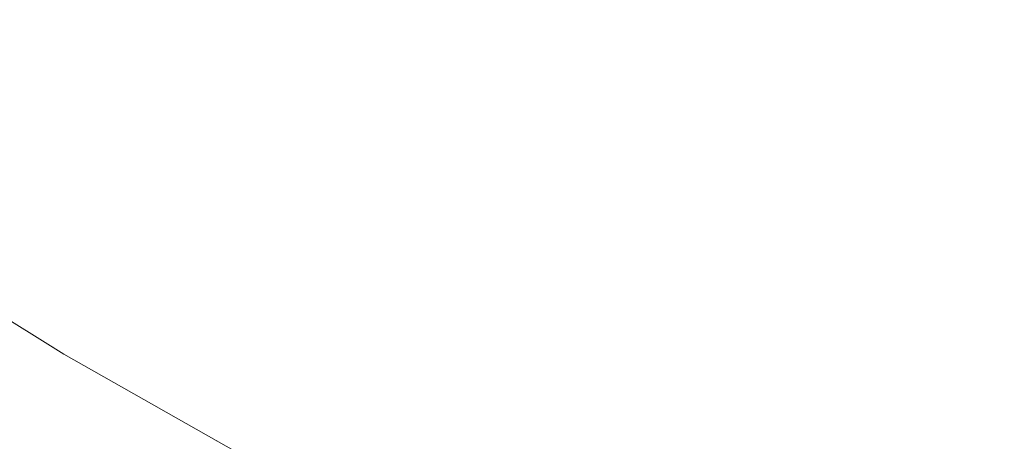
# Model space of a CAD drawing. Header units: centimetres. Extents: x -21.6 to 22.7, y 4.2 to 6.
# Tile 100 of 256: x -6.6176 to -6.5907, y 4.5185 to 4.53. Entities that reach past the tile are written whole.
import ezdxf

# ---------------------------------------------------------------- set-up
doc = ezdxf.new("R2010")
doc.units = ezdxf.units.CM
doc.header["$LTSCALE"] = 2.54
doc.layers.add('Lucido design-1', color=7, linetype='Continuous')

# ---------------------------------------------------------------- blocks, each defined once
blk = doc.blocks.new('Gruppo-3-1')
at = {"color": 7, "linetype": 'Continuous', "lineweight": 9}
blk.add_3dface([(-21.503423, 5.900212, -2276.22217), (-21.503423, 4.300212, -2276.22217), (22.630348, 4.300212, -2276.22217), (22.630348, 5.900212, -2276.22217)], dxfattribs=at)
for points, invisible_edges in [([(-6.612119, 4.532116, -2276.674006), (-6.611657, 4.533238, -2276.671794), (-6.607502, 4.530851, -2276.671794), (-6.607936, 4.529713, -2276.674006)], 15), ([(-6.607046, 4.532043, -2276.669608), (-6.60657, 4.53329, -2276.667449), (-6.602391, 4.531071, -2276.667449), (-6.602836, 4.529807, -2276.669608)], 15), ([(-6.592562, 4.531262, -2276.661164), (-6.592991, 4.529806, -2276.663225), (-6.597254, 4.531711, -2276.663225), (-6.596789, 4.533151, -2276.661164)], 15), ([(-6.592562, 4.531262, -2276.661164), (-6.592118, 4.532771, -2276.65914), (-6.587861, 4.531044, -2276.65914), (-6.588266, 4.52952, -2276.661164)], 15), ([(-6.612977, 4.530036, -2276.678496), (-6.613371, 4.529079, -2276.680769), (-6.617538, 4.531658, -2276.680769), (-6.617121, 4.532601, -2276.678496)], 15), ([(-6.597703, 4.530324, -2276.665321), (-6.598133, 4.52899, -2276.667449), (-6.602391, 4.531071, -2276.667449), (-6.601927, 4.532388, -2276.665321)], 15), ([(-6.607936, 4.529713, -2276.674006), (-6.60835, 4.52863, -2276.676241), (-6.612559, 4.531049, -2276.676241), (-6.612119, 4.532116, -2276.674006)], 15), ([(-6.602836, 4.529807, -2276.669608), (-6.603262, 4.528599, -2276.671794), (-6.607502, 4.530851, -2276.671794), (-6.607046, 4.532043, -2276.669608)], 15), ([(-6.617932, 4.53077, -2276.683058), (-6.617538, 4.531658, -2276.680769), (-6.613371, 4.529079, -2276.680769), (-6.613743, 4.528177, -2276.683058)], 15), ([(-6.597703, 4.530324, -2276.665321), (-6.597254, 4.531711, -2276.663225), (-6.592991, 4.529806, -2276.663225), (-6.593404, 4.528403, -2276.665321)], 15), ([(-6.612977, 4.530036, -2276.678496), (-6.612559, 4.531049, -2276.676241), (-6.60835, 4.52863, -2276.676241), (-6.608742, 4.527603, -2276.678496)], 15), ([(-6.602836, 4.529807, -2276.669608), (-6.602391, 4.531071, -2276.667449), (-6.598133, 4.52899, -2276.667449), (-6.598547, 4.527711, -2276.669608)], 15), ([(-6.588266, 4.52952, -2276.661164), (-6.588658, 4.528048, -2276.663225), (-6.592991, 4.529806, -2276.663225), (-6.592562, 4.531262, -2276.661164)], 15), ([(-6.613743, 4.528177, -2276.683058), (-6.614092, 4.52733, -2276.68536), (-6.618302, 4.529937, -2276.68536), (-6.617932, 4.53077, -2276.683058)], 15), ([(-6.607936, 4.529713, -2276.674006), (-6.607502, 4.530851, -2276.671794), (-6.603262, 4.528599, -2276.671794), (-6.603668, 4.527445, -2276.674006)], 15), ([(-6.593404, 4.528403, -2276.665321), (-6.593801, 4.527054, -2276.667449), (-6.598133, 4.52899, -2276.667449), (-6.597703, 4.530324, -2276.665321)], 15), ([(-6.608742, 4.527603, -2276.678496), (-6.609113, 4.526632, -2276.680769), (-6.613371, 4.529079, -2276.680769), (-6.612977, 4.530036, -2276.678496)], 15), ([(-6.618647, 4.529158, -2276.687674), (-6.618302, 4.529937, -2276.68536), (-6.614092, 4.52733, -2276.68536), (-6.614418, 4.52654, -2276.687674)], 15), ([(-6.603668, 4.527445, -2276.674006), (-6.604055, 4.526348, -2276.676241), (-6.60835, 4.52863, -2276.676241), (-6.607936, 4.529713, -2276.674006)], 15), ([(-6.598547, 4.527711, -2276.669608), (-6.598942, 4.526488, -2276.671794), (-6.603262, 4.528599, -2276.671794), (-6.602836, 4.529807, -2276.669608)], 15), ([(-6.593404, 4.528403, -2276.665321), (-6.592991, 4.529806, -2276.663225), (-6.588658, 4.528048, -2276.663225), (-6.589035, 4.526631, -2276.665321)], 15), ([(-6.614418, 4.52654, -2276.687674), (-6.614721, 4.525804, -2276.689995), (-6.618968, 4.528433, -2276.689995), (-6.618647, 4.529158, -2276.687674)], 15), ([(-6.613743, 4.528177, -2276.683058), (-6.613371, 4.529079, -2276.680769), (-6.609113, 4.526632, -2276.680769), (-6.609462, 4.525717, -2276.683058)], 15), ([(-6.598547, 4.527711, -2276.669608), (-6.598133, 4.52899, -2276.667449), (-6.593801, 4.527054, -2276.667449), (-6.594181, 4.525761, -2276.669608)], 15), ([(-6.608742, 4.527603, -2276.678496), (-6.60835, 4.52863, -2276.676241), (-6.604055, 4.526348, -2276.676241), (-6.604421, 4.525307, -2276.678496)], 15), ([(-6.603668, 4.527445, -2276.674006), (-6.603262, 4.528599, -2276.671794), (-6.598942, 4.526488, -2276.671794), (-6.599319, 4.52532, -2276.674006)], 15), ([(-6.619265, 4.527763, -2276.692323), (-6.618968, 4.528433, -2276.689995), (-6.614721, 4.525804, -2276.689995), (-6.615002, 4.525124, -2276.692323)], 15), ([(-6.589035, 4.526631, -2276.665321), (-6.589398, 4.525268, -2276.667449), (-6.593801, 4.527054, -2276.667449), (-6.593404, 4.528403, -2276.665321)], 15), ([(-6.609462, 4.525717, -2276.683058), (-6.60979, 4.524858, -2276.68536), (-6.614092, 4.52733, -2276.68536), (-6.613743, 4.528177, -2276.683058)], 15), ([(-6.615002, 4.525124, -2276.692323), (-6.615259, 4.524499, -2276.694654), (-6.619538, 4.527147, -2276.694654), (-6.619265, 4.527763, -2276.692323)], 15), ([(-6.604421, 4.525307, -2276.678496), (-6.604768, 4.524324, -2276.680769), (-6.609113, 4.526632, -2276.680769), (-6.608742, 4.527603, -2276.678496)], 15), ([(-6.594181, 4.525761, -2276.669608), (-6.594546, 4.524524, -2276.671794), (-6.598942, 4.526488, -2276.671794), (-6.598547, 4.527711, -2276.669608)], 15), ([(-6.614418, 4.52654, -2276.687674), (-6.614092, 4.52733, -2276.68536), (-6.60979, 4.524858, -2276.68536), (-6.610096, 4.524056, -2276.687674)], 15), ([(-6.599319, 4.52532, -2276.674006), (-6.599678, 4.52421, -2276.676241), (-6.604055, 4.526348, -2276.676241), (-6.603668, 4.527445, -2276.674006)], 15), ([(-6.619787, 4.526585, -2276.696987), (-6.619538, 4.527147, -2276.694654), (-6.615259, 4.524499, -2276.694654), (-6.615495, 4.523928, -2276.696987)], 15), ([(-6.594181, 4.525761, -2276.669608), (-6.593801, 4.527054, -2276.667449), (-6.589398, 4.525268, -2276.667449), (-6.589746, 4.523962, -2276.669608)], 15), ([(-6.615495, 4.523928, -2276.696987), (-6.615708, 4.523411, -2276.699319), (-6.620013, 4.526076, -2276.699319), (-6.619787, 4.526585, -2276.696987)], 15), ([(-6.610096, 4.524056, -2276.687674), (-6.610381, 4.52331, -2276.689995), (-6.614721, 4.525804, -2276.689995), (-6.614418, 4.52654, -2276.687674)], 15), ([(-6.609462, 4.525717, -2276.683058), (-6.609113, 4.526632, -2276.680769), (-6.604768, 4.524324, -2276.680769), (-6.605094, 4.523397, -2276.683058)], 15), ([(-6.599319, 4.52532, -2276.674006), (-6.598942, 4.526488, -2276.671794), (-6.594546, 4.524524, -2276.671794), (-6.594893, 4.523343, -2276.674006)], 15), ([(-6.604421, 4.525307, -2276.678496), (-6.604055, 4.526348, -2276.676241), (-6.599678, 4.52421, -2276.676241), (-6.600018, 4.523156, -2276.678496)], 15), ([(-6.620216, 4.525619, -2276.701649), (-6.620013, 4.526076, -2276.699319), (-6.615708, 4.523411, -2276.699319), (-6.615899, 4.522947, -2276.701649)], 15), ([(-6.615002, 4.525124, -2276.692323), (-6.614721, 4.525804, -2276.689995), (-6.610381, 4.52331, -2276.689995), (-6.610645, 4.52262, -2276.692323)], 15), ([(-6.605094, 4.523397, -2276.683058), (-6.6054, 4.522527, -2276.68536), (-6.60979, 4.524858, -2276.68536), (-6.609462, 4.525717, -2276.683058)], 15), ([(-6.589746, 4.523962, -2276.669608), (-6.590079, 4.522712, -2276.671794), (-6.594546, 4.524524, -2276.671794), (-6.594181, 4.525761, -2276.669608)], 15), ([(-6.615899, 4.522947, -2276.701649), (-6.616068, 4.522536, -2276.703974), (-6.620395, 4.525214, -2276.703974), (-6.620216, 4.525619, -2276.701649)], 15), ([(-6.620552, 4.524861, -2276.706291), (-6.620395, 4.525214, -2276.703974), (-6.616068, 4.522536, -2276.703974), (-6.616216, 4.522177, -2276.706291)], 15), ([(-6.610645, 4.52262, -2276.692323), (-6.610887, 4.521986, -2276.694654), (-6.615259, 4.524499, -2276.694654), (-6.615002, 4.525124, -2276.692323)], 15), ([(-6.600018, 4.523156, -2276.678496), (-6.60034, 4.52216, -2276.680769), (-6.604768, 4.524324, -2276.680769), (-6.604421, 4.525307, -2276.678496)], 15), ([(-6.594893, 4.523343, -2276.674006), (-6.595224, 4.52222, -2276.676241), (-6.599678, 4.52421, -2276.676241), (-6.599319, 4.52532, -2276.674006)], 15), ([(-6.616216, 4.522177, -2276.706291), (-6.616343, 4.521869, -2276.7086), (-6.620686, 4.524558, -2276.7086), (-6.620552, 4.524861, -2276.706291)], 15), ([(-6.610096, 4.524056, -2276.687674), (-6.60979, 4.524858, -2276.68536), (-6.6054, 4.522527, -2276.68536), (-6.605687, 4.521714, -2276.687674)], 15), ([(-6.621053, 4.52373, -2276.923745), (-6.621939, 4.524318, -2276.92217), (-6.616681, 4.521046, -2276.92217), (-6.61669, 4.521029, -2276.923745)], 13), ([(-6.616681, 4.521046, -2276.92217), (-6.621939, 4.524318, -2276.92217), (-6.621939, 4.524318, -2276.72217), (-6.616681, 4.521046, -2276.72217)], 10), ([(-6.616676, 4.521063, -2276.71995), (-6.616681, 4.521046, -2276.72217), (-6.621939, 4.524318, -2276.72217), (-6.621038, 4.523763, -2276.71995)], 13), ([(-6.61645, 4.521611, -2276.710899), (-6.616536, 4.521403, -2276.713185), (-6.62089, 4.524098, -2276.713185), (-6.620799, 4.524304, -2276.710899)], 15), ([(-6.620799, 4.524304, -2276.710899), (-6.620686, 4.524558, -2276.7086), (-6.616343, 4.521869, -2276.7086), (-6.61645, 4.521611, -2276.710899)], 15), ([(-6.615495, 4.523928, -2276.696987), (-6.615259, 4.524499, -2276.694654), (-6.610887, 4.521986, -2276.694654), (-6.611108, 4.521407, -2276.696987)], 15), ([(-6.605094, 4.523397, -2276.683058), (-6.604768, 4.524324, -2276.680769), (-6.60034, 4.52216, -2276.680769), (-6.600643, 4.521222, -2276.683058)], 15), ([(-6.594893, 4.523343, -2276.674006), (-6.594546, 4.524524, -2276.671794), (-6.590079, 4.522712, -2276.671794), (-6.590396, 4.521519, -2276.674006)], 15), ([(-6.62096, 4.523941, -2276.715456), (-6.62089, 4.524098, -2276.713185), (-6.616536, 4.521403, -2276.713185), (-6.616602, 4.521243, -2276.715456)], 15), ([(-6.605687, 4.521714, -2276.687674), (-6.605953, 4.520958, -2276.689995), (-6.610381, 4.52331, -2276.689995), (-6.610096, 4.524056, -2276.687674)], 15), ([(-6.600018, 4.523156, -2276.678496), (-6.599678, 4.52421, -2276.676241), (-6.595224, 4.52222, -2276.676241), (-6.595538, 4.521154, -2276.678496)], 15), ([(-6.621038, 4.523763, -2276.71995), (-6.621009, 4.523829, -2276.717712), (-6.616648, 4.52113, -2276.717712), (-6.616676, 4.521063, -2276.71995)], 15), ([(-6.616602, 4.521243, -2276.715456), (-6.616648, 4.52113, -2276.717712), (-6.621009, 4.523829, -2276.717712), (-6.62096, 4.523941, -2276.715456)], 15), ([(-6.611108, 4.521407, -2276.696987), (-6.611308, 4.520883, -2276.699319), (-6.615708, 4.523411, -2276.699319), (-6.615495, 4.523928, -2276.696987)], 15), ([(-6.621177, 4.52345, -2276.930287), (-6.621129, 4.523558, -2276.928615), (-6.616762, 4.520854, -2276.928615), (-6.616807, 4.520745, -2276.930287)], 15), ([(-6.616727, 4.520937, -2276.926967), (-6.616762, 4.520854, -2276.928615), (-6.621129, 4.523558, -2276.928615), (-6.621093, 4.52364, -2276.926967)], 15), ([(-6.621093, 4.52364, -2276.926967), (-6.621068, 4.523697, -2276.925344), (-6.616704, 4.520995, -2276.925344), (-6.616727, 4.520937, -2276.926967)], 15), ([(-6.61669, 4.521029, -2276.923745), (-6.616704, 4.520995, -2276.925344), (-6.621068, 4.523697, -2276.925344), (-6.621053, 4.52373, -2276.923745)], 15), ([(-6.621309, 4.523153, -2276.933702), (-6.621237, 4.523316, -2276.931982), (-6.616863, 4.520608, -2276.931982), (-6.616931, 4.520443, -2276.933702)], 15), ([(-6.616807, 4.520745, -2276.930287), (-6.616863, 4.520608, -2276.931982), (-6.621237, 4.523316, -2276.931982), (-6.621177, 4.52345, -2276.930287)], 15), ([(-6.615899, 4.522947, -2276.701649), (-6.615708, 4.523411, -2276.699319), (-6.611308, 4.520883, -2276.699319), (-6.611488, 4.520412, -2276.701649)], 15), ([(-6.610645, 4.52262, -2276.692323), (-6.610381, 4.52331, -2276.689995), (-6.605953, 4.520958, -2276.689995), (-6.606199, 4.520259, -2276.692323)], 15), ([(-6.600643, 4.521222, -2276.683058), (-6.600927, 4.520341, -2276.68536), (-6.6054, 4.522527, -2276.68536), (-6.605094, 4.523397, -2276.683058)], 15), ([(-6.590396, 4.521519, -2276.674006), (-6.590699, 4.520384, -2276.676241), (-6.595224, 4.52222, -2276.676241), (-6.594893, 4.523343, -2276.674006)], 15), ([(-6.621493, 4.522738, -2276.93721), (-6.621394, 4.522961, -2276.935444), (-6.617012, 4.520248, -2276.935444), (-6.617105, 4.520021, -2276.93721)], 15), ([(-6.616931, 4.520443, -2276.933702), (-6.617012, 4.520248, -2276.935444), (-6.621394, 4.522961, -2276.935444), (-6.621309, 4.523153, -2276.933702)], 15), ([(-6.595538, 4.521154, -2276.678496), (-6.595834, 4.520147, -2276.680769), (-6.60034, 4.52216, -2276.680769), (-6.600018, 4.523156, -2276.678496)], 15), ([(-6.617105, 4.520021, -2276.93721), (-6.617212, 4.519763, -2276.938998), (-6.621606, 4.522483, -2276.938998), (-6.621493, 4.522738, -2276.93721)], 15), ([(-6.611488, 4.520412, -2276.701649), (-6.611647, 4.519996, -2276.703974), (-6.616068, 4.522536, -2276.703974), (-6.615899, 4.522947, -2276.701649)], 15), ([(-6.621733, 4.522195, -2276.940809), (-6.621606, 4.522483, -2276.938998), (-6.617212, 4.519763, -2276.938998), (-6.617332, 4.519471, -2276.940809)], 15), ([(-6.616216, 4.522177, -2276.706291), (-6.616068, 4.522536, -2276.703974), (-6.611647, 4.519996, -2276.703974), (-6.611786, 4.519631, -2276.706291)], 15), ([(-6.606199, 4.520259, -2276.692323), (-6.606425, 4.519616, -2276.694654), (-6.610887, 4.521986, -2276.694654), (-6.610645, 4.52262, -2276.692323)], 15), ([(-6.605687, 4.521714, -2276.687674), (-6.6054, 4.522527, -2276.68536), (-6.600927, 4.520341, -2276.68536), (-6.601193, 4.519518, -2276.687674)], 15), ([(-6.617332, 4.519471, -2276.940809), (-6.617467, 4.519143, -2276.942641), (-6.621876, 4.521873, -2276.942641), (-6.621733, 4.522195, -2276.940809)], 15), ([(-6.611786, 4.519631, -2276.706291), (-6.611906, 4.519319, -2276.7086), (-6.616343, 4.521869, -2276.7086), (-6.616216, 4.522177, -2276.706291)], 15), ([(-6.600643, 4.521222, -2276.683058), (-6.60034, 4.52216, -2276.680769), (-6.595834, 4.520147, -2276.680769), (-6.596114, 4.519198, -2276.683058)], 15), ([(-6.595538, 4.521154, -2276.678496), (-6.595224, 4.52222, -2276.676241), (-6.590699, 4.520384, -2276.676241), (-6.590985, 4.519308, -2276.678496)], 15), ([(-6.611108, 4.521407, -2276.696987), (-6.610887, 4.521986, -2276.694654), (-6.606425, 4.519616, -2276.694654), (-6.606632, 4.519029, -2276.696987)], 15), ([(-6.622035, 4.521515, -2276.944493), (-6.621876, 4.521873, -2276.942641), (-6.617467, 4.519143, -2276.942641), (-6.617617, 4.51878, -2276.944493)], 15), ([(-6.61645, 4.521611, -2276.710899), (-6.616343, 4.521869, -2276.7086), (-6.611906, 4.519319, -2276.7086), (-6.612005, 4.519058, -2276.710899)], 15), ([(-6.601193, 4.519518, -2276.687674), (-6.60144, 4.518753, -2276.689995), (-6.605953, 4.520958, -2276.689995), (-6.605687, 4.521714, -2276.687674)], 15), ([(-6.616602, 4.521243, -2276.715456), (-6.616536, 4.521403, -2276.713185), (-6.612086, 4.518846, -2276.713185), (-6.612148, 4.518684, -2276.715456)], 15), ([(-6.612005, 4.519058, -2276.710899), (-6.612086, 4.518846, -2276.713185), (-6.616536, 4.521403, -2276.713185), (-6.61645, 4.521611, -2276.710899)], 15), ([(-6.606632, 4.519029, -2276.696987), (-6.606819, 4.518498, -2276.699319), (-6.611308, 4.520883, -2276.699319), (-6.611108, 4.521407, -2276.696987)], 15), ([(-6.616676, 4.521063, -2276.71995), (-6.616648, 4.52113, -2276.717712), (-6.612192, 4.518569, -2276.717712), (-6.612218, 4.518501, -2276.71995)], 15), ([(-6.612148, 4.518684, -2276.715456), (-6.612192, 4.518569, -2276.717712), (-6.616648, 4.52113, -2276.717712), (-6.616602, 4.521243, -2276.715456)], 15), ([(-6.596114, 4.519198, -2276.683058), (-6.596376, 4.518308, -2276.68536), (-6.600927, 4.520341, -2276.68536), (-6.600643, 4.521222, -2276.683058)], 15), ([(-6.590985, 4.519308, -2276.678496), (-6.591256, 4.51829, -2276.680769), (-6.595834, 4.520147, -2276.680769), (-6.595538, 4.521154, -2276.678496)], 15), ([(-6.616807, 4.520745, -2276.930287), (-6.616762, 4.520854, -2276.928615), (-6.612299, 4.51829, -2276.928615), (-6.612341, 4.518179, -2276.930287)], 15), ([(-6.612267, 4.518374, -2276.926967), (-6.612299, 4.51829, -2276.928615), (-6.616762, 4.520854, -2276.928615), (-6.616727, 4.520937, -2276.926967)], 15), ([(-6.616727, 4.520937, -2276.926967), (-6.616704, 4.520995, -2276.925344), (-6.612244, 4.518433, -2276.925344), (-6.612267, 4.518374, -2276.926967)], 15), ([(-6.612231, 4.518467, -2276.923745), (-6.612244, 4.518433, -2276.925344), (-6.616704, 4.520995, -2276.925344), (-6.61669, 4.521029, -2276.923745)], 15), ([(-6.61669, 4.521029, -2276.923745), (-6.616681, 4.521046, -2276.92217), (-6.616383, 4.520861, -2276.92217)], 9), ([(-6.612231, 4.518467, -2276.923745), (-6.61669, 4.521029, -2276.923745), (-6.616383, 4.520861, -2276.92217)], 11), ([(-6.616383, 4.520861, -2276.72217), (-6.616681, 4.521046, -2276.72217), (-6.616676, 4.521063, -2276.71995)], 10), ([(-6.616681, 4.521046, -2276.72217), (-6.616383, 4.520861, -2276.72217), (-6.616383, 4.520861, -2276.92217), (-6.616681, 4.521046, -2276.92217)], 10), ([(-6.616383, 4.520861, -2276.72217), (-6.616676, 4.521063, -2276.71995), (-6.612218, 4.518501, -2276.71995)], 11), ([(-6.616383, 4.520861, -2276.92217), (-6.610887, 4.517747, -2276.92217), (-6.612231, 4.518467, -2276.923745)], 10), ([(-6.616383, 4.520861, -2276.92217), (-6.616383, 4.520861, -2276.72217), (-6.610887, 4.517747, -2276.72217), (-6.610887, 4.517747, -2276.92217)], 5), ([(-6.612218, 4.518501, -2276.71995), (-6.610887, 4.517747, -2276.72217), (-6.616383, 4.520861, -2276.72217)], 9), ([(-6.611488, 4.520412, -2276.701649), (-6.611308, 4.520883, -2276.699319), (-6.606819, 4.518498, -2276.699319), (-6.606987, 4.518021, -2276.701649)], 15), ([(-6.606199, 4.520259, -2276.692323), (-6.605953, 4.520958, -2276.689995), (-6.60144, 4.518753, -2276.689995), (-6.601669, 4.518045, -2276.692323)], 15), ([(-6.616931, 4.520443, -2276.933702), (-6.616863, 4.520608, -2276.931982), (-6.612394, 4.51804, -2276.931982), (-6.612458, 4.517872, -2276.933702)], 15), ([(-6.612341, 4.518179, -2276.930287), (-6.612394, 4.51804, -2276.931982), (-6.616863, 4.520608, -2276.931982), (-6.616807, 4.520745, -2276.930287)], 15), ([(-6.612458, 4.517872, -2276.933702), (-6.612534, 4.517674, -2276.935444), (-6.617012, 4.520248, -2276.935444), (-6.616931, 4.520443, -2276.933702)], 15), ([(-6.606987, 4.518021, -2276.701649), (-6.607136, 4.517599, -2276.703974), (-6.611647, 4.519996, -2276.703974), (-6.611488, 4.520412, -2276.701649)], 15), ([(-6.601193, 4.519518, -2276.687674), (-6.600927, 4.520341, -2276.68536), (-6.596376, 4.518308, -2276.68536), (-6.596621, 4.517476, -2276.687674)], 15), ([(-6.590985, 4.519308, -2276.678496), (-6.590699, 4.520384, -2276.676241), (-6.586107, 4.518707, -2276.676241), (-6.586366, 4.517621, -2276.678496)], 15), ([(-6.612621, 4.517445, -2276.93721), (-6.612722, 4.517183, -2276.938998), (-6.617212, 4.519763, -2276.938998), (-6.617105, 4.520021, -2276.93721)], 15), ([(-6.617105, 4.520021, -2276.93721), (-6.617012, 4.520248, -2276.935444), (-6.612534, 4.517674, -2276.935444), (-6.612621, 4.517445, -2276.93721)], 15), ([(-6.601669, 4.518045, -2276.692323), (-6.601879, 4.517395, -2276.694654), (-6.606425, 4.519616, -2276.694654), (-6.606199, 4.520259, -2276.692323)], 15), ([(-6.596114, 4.519198, -2276.683058), (-6.595834, 4.520147, -2276.680769), (-6.591256, 4.51829, -2276.680769), (-6.591511, 4.517331, -2276.683058)], 15), ([(-6.617332, 4.519471, -2276.940809), (-6.617212, 4.519763, -2276.938998), (-6.612722, 4.517183, -2276.938998), (-6.612835, 4.516886, -2276.940809)], 15), ([(-6.611786, 4.519631, -2276.706291), (-6.611647, 4.519996, -2276.703974), (-6.607136, 4.517599, -2276.703974), (-6.607266, 4.51723, -2276.706291)], 15), ([(-6.612835, 4.516886, -2276.940809), (-6.612961, 4.516554, -2276.942641), (-6.617467, 4.519143, -2276.942641), (-6.617332, 4.519471, -2276.940809)], 15), ([(-6.607266, 4.51723, -2276.706291), (-6.607377, 4.516914, -2276.7086), (-6.611906, 4.519319, -2276.7086), (-6.611786, 4.519631, -2276.706291)], 15), ([(-6.606632, 4.519029, -2276.696987), (-6.606425, 4.519616, -2276.694654), (-6.601879, 4.517395, -2276.694654), (-6.602071, 4.516801, -2276.696987)], 15), ([(-6.596621, 4.517476, -2276.687674), (-6.596849, 4.516702, -2276.689995), (-6.60144, 4.518753, -2276.689995), (-6.601193, 4.519518, -2276.687674)], 15), ([(-6.612005, 4.519058, -2276.710899), (-6.611906, 4.519319, -2276.7086), (-6.607377, 4.516914, -2276.7086), (-6.607471, 4.516649, -2276.710899)], 15), ([(-6.591511, 4.517331, -2276.683058), (-6.591751, 4.516431, -2276.68536), (-6.596376, 4.518308, -2276.68536), (-6.596114, 4.519198, -2276.683058)], 15), ([(-6.586366, 4.517621, -2276.678496), (-6.586611, 4.516593, -2276.680769), (-6.591256, 4.51829, -2276.680769), (-6.590985, 4.519308, -2276.678496)], 15), ([(-6.617617, 4.51878, -2276.944493), (-6.617467, 4.519143, -2276.942641), (-6.612961, 4.516554, -2276.942641), (-6.613102, 4.516186, -2276.944493)], 15), ([(-6.607471, 4.516649, -2276.710899), (-6.607546, 4.516434, -2276.713185), (-6.612086, 4.518846, -2276.713185), (-6.612005, 4.519058, -2276.710899)], 15), ([(-6.602071, 4.516801, -2276.696987), (-6.602245, 4.516263, -2276.699319), (-6.606819, 4.518498, -2276.699319), (-6.606632, 4.519029, -2276.696987)], 15), ([(-6.613102, 4.516186, -2276.944493), (-6.613258, 4.515778, -2276.946366), (-6.617782, 4.518378, -2276.946366), (-6.617617, 4.51878, -2276.944493)], 15), ([(-6.607604, 4.51627, -2276.715456), (-6.607645, 4.516153, -2276.717712), (-6.612192, 4.518569, -2276.717712), (-6.612148, 4.518684, -2276.715456)], 15), ([(-6.612148, 4.518684, -2276.715456), (-6.612086, 4.518846, -2276.713185), (-6.607546, 4.516434, -2276.713185), (-6.607604, 4.51627, -2276.715456)], 15), ([(-6.601669, 4.518045, -2276.692323), (-6.60144, 4.518753, -2276.689995), (-6.596849, 4.516702, -2276.689995), (-6.597059, 4.515986, -2276.692323)], 15), ([(-6.612218, 4.518501, -2276.71995), (-6.612192, 4.518569, -2276.717712), (-6.607645, 4.516153, -2276.717712), (-6.607669, 4.516085, -2276.71995)], 15), ([(-6.610887, 4.517747, -2276.72217), (-6.612218, 4.518501, -2276.71995), (-6.607669, 4.516085, -2276.71995)], 11), ([(-6.606987, 4.518021, -2276.701649), (-6.606819, 4.518498, -2276.699319), (-6.602245, 4.516263, -2276.699319), (-6.602401, 4.515781, -2276.701649)], 15)]:
    blk.add_3dface(points, dxfattribs=dict(at, invisible_edges=invisible_edges))
blk = doc.blocks.new('Gruppo-4-1')
at = {"color": 7}
blk.add_blockref('Gruppo-3-1', (0, 0), dxfattribs=at)

msp = doc.modelspace()

# ---------------------------------------------------------------- block references
at = {"layer": 'Lucido design-1', "color": 7}
msp.add_blockref('Gruppo-4-1', (0, 0), dxfattribs=at)

doc.saveas('drawing.dxf')
